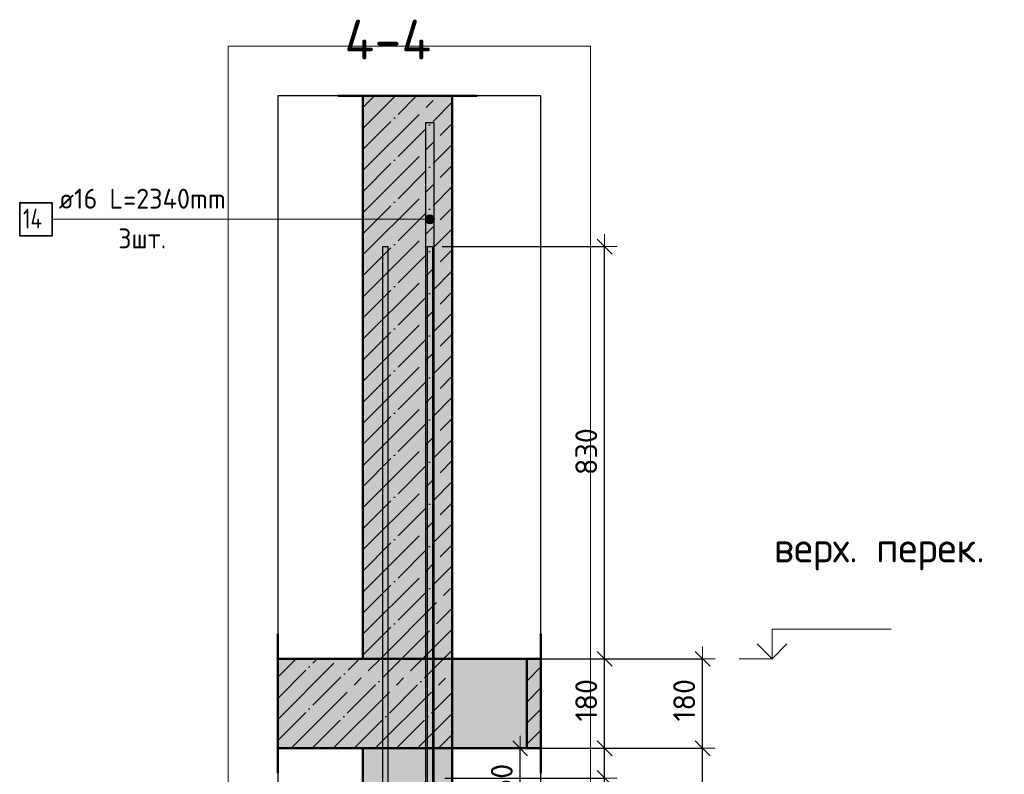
# Model space of a CAD drawing. Header units: millimetres. Extents: x -30645 to 44626, y 46540 to 77351.
# Tile 63 of 84: x 28961 to 30944, y 66803 to 68323. Entities that reach past the tile are written whole.
import ezdxf

# ---------------------------------------------------------------- set-up
doc = ezdxf.new("R2010")
doc.units = ezdxf.units.MM
doc.header["$PDMODE"] = 65
doc.linetypes.add('______11', pattern=[100, 80, -10, 0, -10])
doc.linetypes.add('______5', pattern=[220, 160, -20, 20, -20])
for name, color, linetype, lineweight in [('Standard', 7, 'Continuous', 25), ('Арм.стержн. вертикальными 1', 22, 'Continuous', 35), ('Арм.стержн.горизонт. 1', 180, 'Continuous', 35), ('Высотная отметки_ общее', 7, 'Continuous', 13), ('Размерная линия_ общее', 7, 'Continuous', 13)]:
    doc.layers.add(name, color=color, linetype=linetype, lineweight=lineweight)
doc.layers.add('Арм.стержн. вертикальными 2', color=7, linetype='Continuous', lineweight=35, true_color=0x006e00)
doc.styles.add('ISOCPEUR', font='ISOCPEUR')
doc.dimstyles.new('DIMSTYLE_12', dxfattribs={"dimtxt": 44, "dimasz": 50, "dimexe": 0, "dimexo": 0, "dimgap": 22, "dimtad": 0, "dimdec": 0, "dimrnd": 5, "dimzin": 12, "dimdsep": 46, "dimtxsty": 'ISOCPEUR', "dimblk1": 'ALL_ML_STRICH', "dimblk2": 'ALL_ML_STRICH', "dimsah": 1, "dimcen": 0, "dimclrd": 7, "dimclre": 256, "dimclrt": 7, "dimadec": 0, "dimazin": 0, "dimtfac": 1, "dimtdec": 0, "dimtix": 1, "dimtmove": 2, "dimatfit": 3, "dimfxl": 0, "dimtvp": 1.2, "dimtzin": 0, "dimlwd": 0, "dimlwe": -3, "dimarcsym": 0})
doc.dimstyles.new('DIMSTYLE_3', dxfattribs={"dimtxt": 44, "dimasz": 50, "dimexe": 0, "dimexo": 0, "dimgap": 22, "dimtad": 2, "dimdec": 0, "dimrnd": 5, "dimzin": 12, "dimdsep": 46, "dimtxsty": 'ISOCPEUR', "dimblk1": 'ALL_ML_STRICH', "dimblk2": 'ALL_ML_STRICH', "dimsah": 1, "dimcen": 0, "dimclrd": 7, "dimclre": 256, "dimclrt": 7, "dimadec": 0, "dimazin": 0, "dimtfac": 1, "dimtdec": 0, "dimtix": 1, "dimtmove": 2, "dimatfit": 3, "dimfxl": 0, "dimtzin": 0, "dimlwd": 0, "dimlwe": -3, "dimarcsym": 0})

# ---------------------------------------------------------------- blocks, each defined once
blk = doc.blocks.new('COMPLEX_ELEVATIONDIM_3')
at = {"layer": 'Высотная отметки_ общее', "color": 7, "linetype": 'Continuous', "lineweight": 13, "transparency": 33554687}
for p, q in [((30476.2, 67035.8), (30476.2, 67095.8)), ((30476.2, 67095.8), (30716.2, 67095.8)), ((30476.2, 67035.8), (30446.2, 67065.8)), ((30476.2, 67035.8), (30506.2, 67065.8)), ((30476.2, 67035.8), (30476.2, 67035.8)), ((30476.2, 67035.8), (30476.2, 67035.8)), ((30476.2, 67035.8), (30476.2, 67035.8)), ((30476.2, 67035.8), (30476.2, 67035.8))]:
    blk.add_line(p, q, dxfattribs=at)
blk.add_lwpolyline([(30476.2, 67035.8), (30470.5, 67035.8), (30470.5, 67035.8), (30410, 67035.8)], dxfattribs=at)
at = {"layer": 'Высотная отметки_ общее', "color": 7, "linetype": 'Continuous', "lineweight": 13, "transparency": 33554687, "insert": (30479.5, 67213.7), "char_height": 60, "width": 478.865, "attachment_point": 7, "style": 'ISOCPEUR'}
blk.add_mtext('\\W0.97;верх. перек.', dxfattribs=at)
blk = doc.blocks.new('ALL_ML_STRICH')
at = {"color": 0, "linetype": 'ByBlock', "lineweight": -2}
for p, q in [((0, -0.5), (0, 0.5)), ((-1, 0), (0.5, 0)), ((-0.3, -0.3), (0.3, 0.3))]:
    blk.add_line(p, q, dxfattribs=at)
blk = doc.blocks.new('*D93')
at = {"layer": 'DEFPOINTS', "color": 7, "linetype": 'Continuous', "lineweight": 13, "transparency": 33554687}
for p in [(29928.2, 66855.8), (29956.9, 63735.8), (30336.2, 63735.8)]:
    blk.add_point(p, dxfattribs=at)
at = {"layer": 'Размерная линия_ общее', "color": 253, "linetype": 'Continuous', "lineweight": -2, "true_color": 0xa0a0a0, "transparency": 33554687}
for p, q in [((29948.2, 66855.8), (30336.2, 66855.8)), ((29976.9, 63735.8), (30336.2, 63735.8))]:
    blk.add_line(p, q, dxfattribs=at)
at = {"layer": 'Размерная линия_ общее', "color": 7, "linetype": 'Continuous', "lineweight": -2, "transparency": 33554687}
blk.add_line((30336.2, 63735.8), (30336.2, 66855.8), dxfattribs=at)
at = {"layer": 'Размерная линия_ общее', "color": 7, "linetype": 'Continuous', "lineweight": 13, "transparency": 33554687, "xscale": 50, "yscale": 50, "zscale": 50}
for p, rotation in [((30336.2, 66855.8), 90), ((30336.2, 63735.8), 270)]:
    blk.add_blockref('ALL_ML_STRICH', p, dxfattribs=dict(at, rotation=rotation))
at = {"layer": 'Размерная линия_ общее', "color": 7, "linetype": 'Continuous', "lineweight": 13, "transparency": 33554687, "insert": (30299.2, 65302.4), "char_height": 44, "width": 176, "attachment_point": 5, "rotation": 90, "style": 'ISOCPEUR'}
blk.add_mtext('\\A1;{3120}', dxfattribs=at)
blk = doc.blocks.new('*D94')
at = {"layer": 'DEFPOINTS', "color": 7, "linetype": 'Continuous', "lineweight": 13, "transparency": 33554687}
for p in [(29932.3, 67035.8), (29928.2, 66855.8), (30336.2, 66855.8)]:
    blk.add_point(p, dxfattribs=at)
at = {"layer": 'Размерная линия_ общее', "color": 253, "linetype": 'Continuous', "lineweight": -2, "true_color": 0xa0a0a0, "transparency": 33554687}
for p, q in [((29952.3, 67035.8), (30336.2, 67035.8)), ((29948.2, 66855.8), (30336.2, 66855.8))]:
    blk.add_line(p, q, dxfattribs=at)
at = {"layer": 'Размерная линия_ общее', "color": 7, "linetype": 'Continuous', "lineweight": -2, "transparency": 33554687}
blk.add_line((30336.2, 66855.8), (30336.2, 67035.8), dxfattribs=at)
at = {"layer": 'Размерная линия_ общее', "color": 7, "linetype": 'Continuous', "lineweight": 13, "transparency": 33554687, "xscale": 50, "yscale": 50, "zscale": 50}
for p, rotation in [((30336.2, 67035.8), 90), ((30336.2, 66855.8), 270)]:
    blk.add_blockref('ALL_ML_STRICH', p, dxfattribs=dict(at, rotation=rotation))
at = {"layer": 'Размерная линия_ общее', "color": 7, "linetype": 'Continuous', "lineweight": 13, "transparency": 33554687, "insert": (30299.2, 66952.4), "char_height": 44, "width": 132, "attachment_point": 5, "rotation": 90, "style": 'ISOCPEUR'}
blk.add_mtext('\\A1;{180}', dxfattribs=at)
blk = doc.blocks.new('*D96')
at = {"layer": 'DEFPOINTS', "color": 7, "linetype": 'Continuous', "lineweight": 13, "transparency": 33554687}
for p in [(29797, 66795.8), (29797, 63795.8), (30138.9, 63795.8)]:
    blk.add_point(p, dxfattribs=at)
at = {"layer": 'Размерная линия_ общее', "color": 253, "linetype": 'Continuous', "lineweight": -2, "true_color": 0xa0a0a0, "transparency": 33554687}
for p, q in [((29817, 66795.8), (30138.9, 66795.8)), ((29817, 63795.8), (30138.9, 63795.8))]:
    blk.add_line(p, q, dxfattribs=at)
at = {"layer": 'Размерная линия_ общее', "color": 7, "linetype": 'Continuous', "lineweight": -2, "transparency": 33554687}
blk.add_line((30138.9, 63795.8), (30138.9, 66795.8), dxfattribs=at)
at = {"layer": 'Размерная линия_ общее', "color": 7, "linetype": 'Continuous', "lineweight": 13, "transparency": 33554687, "xscale": 50, "yscale": 50, "zscale": 50}
for p, rotation in [((30138.9, 66795.8), 90), ((30138.9, 63795.8), 270)]:
    blk.add_blockref('ALL_ML_STRICH', p, dxfattribs=dict(at, rotation=rotation))
at = {"layer": 'Размерная линия_ общее', "color": 7, "linetype": 'Continuous', "lineweight": 13, "transparency": 33554687, "insert": (30079.9, 65147.8), "char_height": 44, "width": 2.2, "attachment_point": 1, "rotation": 90, "line_spacing_factor": 0.60241, "style": 'ISOCPEUR'}
blk.add_mtext('\\W0.91;15х200=3000', dxfattribs=at)
blk = doc.blocks.new('*D97')
at = {"layer": 'DEFPOINTS', "color": 7, "linetype": 'Continuous', "lineweight": 13, "transparency": 33554687}
for p in [(29832, 66855.8), (29797, 66795.8), (30138.9, 66795.8)]:
    blk.add_point(p, dxfattribs=at)
at = {"layer": 'Размерная линия_ общее', "color": 253, "linetype": 'Continuous', "lineweight": -2, "true_color": 0xa0a0a0, "transparency": 33554687}
for p, q in [((29852, 66855.8), (30138.9, 66855.8)), ((29817, 66795.8), (30138.9, 66795.8))]:
    blk.add_line(p, q, dxfattribs=at)
at = {"layer": 'Размерная линия_ общее', "color": 7, "linetype": 'Continuous', "lineweight": -2, "transparency": 33554687}
blk.add_line((30138.9, 66795.8), (30138.9, 66855.8), dxfattribs=at)
at = {"layer": 'Размерная линия_ общее', "color": 7, "linetype": 'Continuous', "lineweight": 13, "transparency": 33554687, "xscale": 50, "yscale": 50, "zscale": 50}
for p, rotation in [((30138.9, 66855.8), 90), ((30138.9, 66795.8), 270)]:
    blk.add_blockref('ALL_ML_STRICH', p, dxfattribs=dict(at, rotation=rotation))
at = {"layer": 'Размерная линия_ общее', "color": 7, "linetype": 'Continuous', "lineweight": 13, "transparency": 33554687, "insert": (30227.4, 66731.1), "char_height": 44, "width": 88, "attachment_point": 5, "rotation": 90, "style": 'ISOCPEUR'}
blk.add_mtext('\\A1;{60}', dxfattribs=at)
blk = doc.blocks.new('*D98')
at = {"layer": 'DEFPOINTS', "color": 7, "linetype": 'Continuous', "lineweight": 13, "transparency": 33554687}
for p in [(29832, 67035.8), (29832, 66855.8), (30138.9, 66855.8)]:
    blk.add_point(p, dxfattribs=at)
at = {"layer": 'Размерная линия_ общее', "color": 253, "linetype": 'Continuous', "lineweight": -2, "true_color": 0xa0a0a0, "transparency": 33554687}
for p, q in [((29852, 67035.8), (30138.9, 67035.8)), ((29852, 66855.8), (30138.9, 66855.8))]:
    blk.add_line(p, q, dxfattribs=at)
at = {"layer": 'Размерная линия_ общее', "color": 7, "linetype": 'Continuous', "lineweight": -2, "transparency": 33554687}
blk.add_line((30138.9, 66855.8), (30138.9, 67035.8), dxfattribs=at)
at = {"layer": 'Размерная линия_ общее', "color": 7, "linetype": 'Continuous', "lineweight": 13, "transparency": 33554687, "xscale": 50, "yscale": 50, "zscale": 50}
for p, rotation in [((30138.9, 67035.8), 90), ((30138.9, 66855.8), 270)]:
    blk.add_blockref('ALL_ML_STRICH', p, dxfattribs=dict(at, rotation=rotation))
at = {"layer": 'Размерная линия_ общее', "color": 7, "linetype": 'Continuous', "lineweight": 13, "transparency": 33554687, "insert": (30101.9, 66952.4), "char_height": 44, "width": 132, "attachment_point": 5, "rotation": 90, "style": 'ISOCPEUR'}
blk.add_mtext('\\A1;{180}', dxfattribs=at)
blk = doc.blocks.new('*D99')
at = {"layer": 'DEFPOINTS', "color": 7, "linetype": 'Continuous', "lineweight": 13, "transparency": 33554687}
for p in [(29792, 67865.8), (29832, 67035.8), (30138.9, 67035.8)]:
    blk.add_point(p, dxfattribs=at)
at = {"layer": 'Размерная линия_ общее', "color": 253, "linetype": 'Continuous', "lineweight": -2, "true_color": 0xa0a0a0, "transparency": 33554687}
for p, q in [((29812, 67865.8), (30138.9, 67865.8)), ((29852, 67035.8), (30138.9, 67035.8))]:
    blk.add_line(p, q, dxfattribs=at)
at = {"layer": 'Размерная линия_ общее', "color": 7, "linetype": 'Continuous', "lineweight": -2, "transparency": 33554687}
blk.add_line((30138.9, 67035.8), (30138.9, 67865.8), dxfattribs=at)
at = {"layer": 'Размерная линия_ общее', "color": 7, "linetype": 'Continuous', "lineweight": 13, "transparency": 33554687, "xscale": 50, "yscale": 50, "zscale": 50}
for p, rotation in [((30138.9, 67865.8), 90), ((30138.9, 67035.8), 270)]:
    blk.add_blockref('ALL_ML_STRICH', p, dxfattribs=dict(at, rotation=rotation))
at = {"layer": 'Размерная линия_ общее', "color": 7, "linetype": 'Continuous', "lineweight": 13, "transparency": 33554687, "insert": (30101.9, 67453), "char_height": 44, "width": 132, "attachment_point": 5, "rotation": 90, "style": 'ISOCPEUR'}
blk.add_mtext('\\A1;{830}', dxfattribs=at)
blk = doc.blocks.new('*D101')
at = {"layer": 'DEFPOINTS', "color": 7, "linetype": 'Continuous', "lineweight": 13, "transparency": 33554687}
for p in [(29832, 66855.8), (29798, 66695.8), (29968.9, 66695.8)]:
    blk.add_point(p, dxfattribs=at)
at = {"layer": 'Размерная линия_ общее', "color": 253, "linetype": 'Continuous', "lineweight": -2, "true_color": 0xa0a0a0, "transparency": 33554687}
for p, q in [((29852, 66855.8), (29968.9, 66855.8)), ((29818, 66695.8), (29968.9, 66695.8))]:
    blk.add_line(p, q, dxfattribs=at)
at = {"layer": 'Размерная линия_ общее', "color": 7, "linetype": 'Continuous', "lineweight": -2, "transparency": 33554687}
blk.add_line((29968.9, 66695.8), (29968.9, 66855.8), dxfattribs=at)
at = {"layer": 'Размерная линия_ общее', "color": 7, "linetype": 'Continuous', "lineweight": 13, "transparency": 33554687, "xscale": 50, "yscale": 50, "zscale": 50}
for p, rotation in [((29968.9, 66855.8), 90), ((29968.9, 66695.8), 270)]:
    blk.add_blockref('ALL_ML_STRICH', p, dxfattribs=dict(at, rotation=rotation))
at = {"layer": 'Размерная линия_ общее', "color": 7, "linetype": 'Continuous', "lineweight": 13, "transparency": 33554687, "insert": (29931.9, 66782.4), "char_height": 44, "width": 132, "attachment_point": 5, "rotation": 90, "style": 'ISOCPEUR'}
blk.add_mtext('\\A1;{160}', dxfattribs=at)

msp = doc.modelspace()

# ---------------------------------------------------------------- hatches: boundary and pattern name
at = {"linetype": 'Continuous', "lineweight": -3, "transparency": 33554687}
msp.add_hatch(color=9, dxfattribs=at).paths.add_polyline_path([(29832, 66855.8), (29832, 67035.8), (29480.5, 67035.8), (29480.5, 66855.8)])
at = {"linetype": 'Continuous', "lineweight": 13, "transparency": 33554687}
msp.add_hatch(color=7, dxfattribs=at).paths.add_polyline_path([(29832, 66855.8), (29982, 66855.8), (29982, 67035.8), (29832, 67035.8)])
at = {"linetype": '______5', "lineweight": -3, "transparency": 33554687}
msp.add_hatch(color=9, dxfattribs=at).paths.add_polyline_path([(29982, 67035.8), (29982, 66855.8), (30010.5, 66855.8), (30010.5, 67035.8)])
at = {"layer": 'Standard', "linetype": 'Continuous', "lineweight": -3, "true_color": 0xc7c7c7, "transparency": 33554687}
msp.add_hatch(color=9, dxfattribs=at).paths.add_polyline_path([(29652, 67035.8), (29832, 67035.8), (29832, 68169.3), (29652, 68169.3)])
at = {"layer": 'Standard', "linetype": 'Continuous', "lineweight": 13, "transparency": 33554687}
msp.add_hatch(color=7, dxfattribs=at).paths.add_polyline_path([(29832, 66855.8), (29652, 66855.8), (29652, 63735.8), (29832, 63735.8)])
at = {"layer": 'Арм.стержн. вертикальными 2', "linetype": 'Continuous', "lineweight": 13, "transparency": 33554687}
for points in [[(29779.2, 67916.4), (29779.2, 67925.4), (29778, 67920.9)], [(29779.2, 67916.4), (29779.2, 67925.4), (29778, 67920.9)], [(29779.2, 67916.4), (29779.2, 67925.4), (29778, 67920.9)], [(29779.2, 67925.4), (29782.5, 67913.1), (29782.5, 67928.6)], [(29779.2, 67925.4), (29782.5, 67913.1), (29782.5, 67928.6)], [(29779.2, 67925.4), (29782.5, 67913.1), (29782.5, 67928.6)], [(29779.2, 67925.4), (29779.2, 67916.4), (29782.5, 67913.1)], [(29779.2, 67925.4), (29779.2, 67916.4), (29782.5, 67913.1)], [(29779.2, 67925.4), (29779.2, 67916.4), (29782.5, 67913.1)], [(29782.5, 67928.6), (29787, 67911.9), (29787, 67929.9)], [(29782.5, 67928.6), (29787, 67911.9), (29787, 67929.9)], [(29782.5, 67928.6), (29787, 67911.9), (29787, 67929.9)], [(29782.5, 67928.6), (29782.5, 67913.1), (29787, 67911.9)], [(29782.5, 67928.6), (29782.5, 67913.1), (29787, 67911.9)], [(29782.5, 67928.6), (29782.5, 67913.1), (29787, 67911.9)], [(29787, 67929.9), (29787, 67911.9), (29791.5, 67913.1)], [(29787, 67929.9), (29791.5, 67913.1), (29791.5, 67928.6)], [(29787, 67929.9), (29787, 67911.9), (29791.5, 67913.1)], [(29787, 67929.9), (29791.5, 67913.1), (29791.5, 67928.6)], [(29787, 67929.9), (29787, 67911.9), (29791.5, 67913.1)], [(29787, 67929.9), (29791.5, 67913.1), (29791.5, 67928.6)], [(29791.5, 67928.6), (29791.5, 67913.1), (29794.7, 67916.4)], [(29791.5, 67928.6), (29794.7, 67916.4), (29794.7, 67925.4)], [(29791.5, 67928.6), (29791.5, 67913.1), (29794.7, 67916.4)], [(29791.5, 67928.6), (29794.7, 67916.4), (29794.7, 67925.4)], [(29791.5, 67928.6), (29791.5, 67913.1), (29794.7, 67916.4)], [(29791.5, 67928.6), (29794.7, 67916.4), (29794.7, 67925.4)], [(29794.7, 67925.4), (29794.7, 67916.4), (29796, 67920.9)], [(29794.7, 67925.4), (29794.7, 67916.4), (29796, 67920.9)], [(29794.7, 67925.4), (29794.7, 67916.4), (29796, 67920.9)]]:
    msp.add_hatch(color=7, dxfattribs=at).paths.add_polyline_path(points)

# ---------------------------------------------------------------- linework, layer by layer
at = {"color": 52, "linetype": 'Continuous', "lineweight": -3, "transparency": 33554687}
for p, q in [((29480.5, 68169.3), (29480.5, 63735.8)), ((30010.5, 68169.3), (29480.5, 68169.3)), ((29480.5, 68169.3), (29480.5, 63735.8)), ((30010.5, 68169.3), (29480.5, 68169.3)), ((30010.5, 63735.8), (30010.5, 68169.3)), ((30010.5, 63735.8), (30010.5, 68169.3))]:
    msp.add_line(p, q, dxfattribs=at)
at = {"color": 7, "linetype": 'Continuous', "lineweight": 50, "transparency": 33554687}
for p, q in [((29480.5, 66805.8), (29480.5, 67085.8)), ((30010.5, 67085.8), (30010.5, 66805.8)), ((29652, 67035.8), (29480.5, 67035.8)), ((29832, 67035.8), (29652, 67035.8)), ((29982, 67035.8), (29832, 67035.8)), ((29832, 66855.8), (29832, 67035.8)), ((29982, 67035.8), (29982, 66855.8)), ((30010.5, 67035.8), (29982, 67035.8)), ((29480.5, 66855.8), (29832, 66855.8)), ((29832, 66855.8), (29982, 66855.8)), ((29982, 66855.8), (30010.5, 66855.8))]:
    msp.add_line(p, q, dxfattribs=at)
at = {"color": 253, "linetype": '______11', "lineweight": -3, "true_color": 0xababab, "transparency": 33554687}
for p, q in [((29480.5, 66956.2), (29560.1, 67035.8)), ((29480.5, 66871.4), (29644.9, 67035.8)), ((29549.8, 66855.8), (29729.8, 67035.8)), ((29634.6, 66855.8), (29814.6, 67035.8)), ((29982, 67033.5), (29984.3, 67035.8)), ((29719.5, 66855.8), (29832, 66968.3)), ((29982, 66948.6), (30010.5, 66977.1)), ((29982, 66863.8), (30010.5, 66892.2)), ((29804.3, 66855.8), (29832, 66883.5))]:
    msp.add_line(p, q, dxfattribs=at)
at = {"color": 253, "linetype": '______5', "lineweight": -3, "true_color": 0xababab, "transparency": 33554687}
for p, q in [((29480.5, 66998.6), (29517.6, 67035.8)), ((29480.5, 66913.8), (29602.5, 67035.8)), ((29507.3, 66855.8), (29687.3, 67035.8)), ((29592.2, 66855.8), (29772.2, 67035.8)), ((29677, 66855.8), (29832, 67010.7)), ((29982, 66991), (30010.5, 67019.5)), ((29982, 66906.2), (30010.5, 66934.7)), ((29761.9, 66855.8), (29832, 66925.9))]:
    msp.add_line(p, q, dxfattribs=at)
at = {"layer": 'Standard', "color": 7, "linetype": 'Continuous', "lineweight": 50, "transparency": 33554687}
for p, q in [((29602, 68169.3), (29882, 68169.3)), ((29652, 68169.3), (29652, 67035.8)), ((29832, 67035.8), (29832, 68169.3)), ((29652, 67035.8), (29832, 67035.8)), ((29652, 63735.8), (29652, 66855.8)), ((29832, 66855.8), (29832, 63735.8))]:
    msp.add_line(p, q, dxfattribs=at)
at = {"layer": 'Standard', "color": 253, "linetype": '______11', "lineweight": -3, "true_color": 0xababab, "transparency": 33554687}
for p, q in [((29652, 68061.1), (29760.2, 68169.3)), ((29652, 68146), (29675.3, 68169.3)), ((29652, 67976.3), (29832, 68156.3)), ((29652, 67891.4), (29832, 68071.4)), ((29652, 67806.6), (29832, 67986.6)), ((29652, 67721.7), (29832, 67901.7)), ((29652, 67636.8), (29832, 67816.8)), ((29652, 67552), (29832, 67732)), ((29652, 67467.1), (29832, 67647.1)), ((29652, 67382.3), (29832, 67562.3)), ((29652, 67297.4), (29832, 67477.4)), ((29652, 67212.6), (29832, 67392.6)), ((29652, 67127.7), (29832, 67307.7)), ((29652, 67042.9), (29832, 67222.9)), ((29729.8, 67035.8), (29832, 67138)), ((29814.6, 67035.8), (29832, 67053.2))]:
    msp.add_line(p, q, dxfattribs=at)
at = {"layer": 'Standard', "color": 253, "linetype": '______5', "lineweight": -3, "true_color": 0xababab, "transparency": 33554687}
for p, q in [((29652, 68018.7), (29802.6, 68169.3)), ((29652, 68103.5), (29717.7, 68169.3)), ((29652, 67933.8), (29832, 68113.8)), ((29652, 67849), (29832, 68029)), ((29652, 67764.1), (29832, 67944.1)), ((29652, 67679.3), (29832, 67859.3)), ((29652, 67594.4), (29832, 67774.4)), ((29652, 67509.6), (29832, 67689.6)), ((29652, 67424.7), (29832, 67604.7)), ((29652, 67339.9), (29832, 67519.9)), ((29652, 67255), (29832, 67435)), ((29652, 67170.2), (29832, 67350.2)), ((29652, 67085.3), (29832, 67265.3)), ((29687.3, 67035.8), (29832, 67180.5)), ((29772.2, 67035.8), (29832, 67095.6))]:
    msp.add_line(p, q, dxfattribs=at)
at = {"layer": 'Standard', "color": 7, "linetype": 'Continuous', "lineweight": 35, "transparency": 33554687}
for p, q in [((29832, 67035.8), (29652, 67035.8)), ((29652, 66855.8), (29832, 66855.8))]:
    msp.add_line(p, q, dxfattribs=at)
at = {"layer": 'Standard', "color": 7, "linetype": 'Continuous', "lineweight": 13, "transparency": 33554687}
msp.add_lwpolyline([(29380.5, 63635.8), (30110.5, 63635.8), (30110.5, 68269.3), (29380.5, 68269.3), (29380.5, 63635.8)], dxfattribs=at)
at = {"layer": 'Арм.стержн. вертикальными 1', "color": 4, "linetype": 'Continuous', "lineweight": 25, "transparency": 33554687}
for points in [[(29692, 63735.8), (29692, 67865.8), (29702, 67865.8), (29702, 63735.8), (29692, 63735.8)], [(29692, 63735.8), (29692, 67865.8), (29702, 67865.8), (29702, 63735.8), (29692, 63735.8)], [(29692, 63735.8), (29692, 67865.8), (29702, 67865.8), (29702, 63735.8), (29692, 63735.8)], [(29692, 63735.8), (29692, 67865.8), (29702, 67865.8), (29702, 63735.8), (29692, 63735.8)], [(29692, 63735.8), (29692, 67865.8), (29702, 67865.8), (29702, 63735.8), (29692, 63735.8)], [(29692, 63735.8), (29692, 67865.8), (29702, 67865.8), (29702, 63735.8), (29692, 63735.8)], [(29782, 63735.8), (29782, 67865.8), (29792, 67865.8), (29792, 63735.8), (29782, 63735.8)], [(29782, 63735.8), (29782, 67865.8), (29792, 67865.8), (29792, 63735.8), (29782, 63735.8)], [(29782, 63735.8), (29782, 67865.8), (29792, 67865.8), (29792, 63735.8), (29782, 63735.8)], [(29782, 63735.8), (29782, 67865.8), (29792, 67865.8), (29792, 63735.8), (29782, 63735.8)], [(29782, 63735.8), (29782, 67865.8), (29792, 67865.8), (29792, 63735.8), (29782, 63735.8)], [(29782, 63735.8), (29782, 67865.8), (29792, 67865.8), (29792, 63735.8), (29782, 63735.8)]]:
    msp.add_lwpolyline(points, dxfattribs=at)
at = {"layer": 'Арм.стержн. вертикальными 2', "color": 7, "linetype": 'Continuous', "lineweight": 13, "transparency": 33554687}
for p, q in [((29026.2, 67920.9), (29630.2, 67920.9)), ((29630.2, 67920.9), (29787, 67920.9)), ((29630.2, 67920.9), (29787, 67920.9)), ((29630.2, 67920.9), (29787, 67920.9)), ((29778, 67920.9), (29778, 67920.9)), ((29778, 67920.9), (29778, 67920.9)), ((29778, 67920.9), (29778, 67920.9)), ((29787, 67929.9), (29787, 67929.9)), ((29787, 67929.9), (29787, 67929.9)), ((29787, 67929.9), (29787, 67929.9)), ((29796, 67920.9), (29796, 67920.9)), ((29796, 67920.9), (29796, 67920.9)), ((29796, 67920.9), (29796, 67920.9)), ((29787, 67911.9), (29787, 67911.9)), ((29787, 67911.9), (29787, 67911.9)), ((29787, 67911.9), (29787, 67911.9))]:
    msp.add_line(p, q, dxfattribs=at)
at = {"layer": 'Арм.стержн. вертикальными 2', "color": 7, "linetype": 'Continuous', "lineweight": 25, "transparency": 33554687}
msp.add_lwpolyline([(29795, 68115.8), (29795, 65775.8), (29779, 65775.8), (29779, 68115.8), (29795, 68115.8)], dxfattribs=at)
msp.add_lwpolyline([(29795, 68115.8), (29795, 65775.8), (29779, 65775.8), (29779, 68115.8), (29795, 68115.8)], dxfattribs=at)
msp.add_lwpolyline([(29795, 68115.8), (29795, 65775.8), (29779, 65775.8), (29779, 68115.8), (29795, 68115.8)], dxfattribs=at)
at = {"layer": 'Арм.стержн. вертикальными 2', "color": 7, "linetype": 'Continuous', "lineweight": 35, "transparency": 33554687}
msp.add_lwpolyline([(28960.8, 67887.5), (29026.2, 67887.5), (29026.2, 67954.2), (28960.8, 67954.2), (28960.8, 67887.5)], dxfattribs=at)
at = {"layer": 'Арм.стержн. вертикальными 2', "color": 7, "linetype": 'Continuous', "lineweight": 13, "transparency": 33554687}
msp.add_circle((29787, 67920.9), 9, dxfattribs=at)
msp.add_circle((29787, 67920.9), 9, dxfattribs=at)
msp.add_circle((29787, 67920.9), 9, dxfattribs=at)
at = {"layer": 'Арм.стержн.горизонт. 1', "color": 52, "linetype": 'Continuous', "lineweight": 50, "transparency": 33554687}
for p, q in [((29652, 66855.8), (29652, 66855.8)), ((29832, 66855.8), (29832, 66855.8))]:
    msp.add_line(p, q, dxfattribs=at)

# ---------------------------------------------------------------- block references
at = {"layer": 'Высотная отметки_ общее', "color": 7, "linetype": 'Continuous', "lineweight": 13, "transparency": 33554687}
msp.add_blockref('COMPLEX_ELEVATIONDIM_3', (0, 0), dxfattribs=at)

# ---------------------------------------------------------------- texts
at = {"layer": 'Standard', "color": 7, "linetype": 'Continuous', "lineweight": 13, "transparency": 33554687, "insert": (29614.9, 68282.6), "char_height": 80, "width": 220.8, "attachment_point": 4, "style": 'ISOCPEUR'}
msp.add_mtext('\\A1;{\\fISOCPEUR|i0|b0;\\H80.000000;\\W1.000000;\\C7;4-4}\\P', dxfattribs=at)
at = {"layer": 'Арм.стержн. вертикальными 2', "color": 7, "linetype": 'Continuous', "lineweight": 25, "transparency": 33554687, "char_height": 40, "attachment_point": 7, "style": 'ISOCPEUR'}
for s, insert, width in [('\\W0.96;ø16 L=2340mm ', (29039.5, 67942.2), 395.02), ('\\W0.76;14', (28967.5, 67902.2), 67.275), ('\\W0.94;3шт. ', (29159.5, 67862.2), 154.838)]:
    msp.add_mtext(s, dxfattribs=dict(at, insert=insert, width=width))

# ---------------------------------------------------------------- dimensions: what is measured, and where the dimension line sits
at = {"layer": 'Размерная линия_ общее', "color": 7, "linetype": 'Continuous', "lineweight": 13, "transparency": 33554687}
for base, p1, p2, dimstyle, picture, middle in [((30138.9, 67865.8), (29852, 67035.8), (29812, 67865.8), 'DIMSTYLE_3', '*D99', (30101.9, 67453)), ((30138.9, 67035.8), (29852, 66855.8), (29852, 67035.8), 'DIMSTYLE_3', '*D98', (30101.9, 66952.4)), ((30336.2, 67035.8), (29948.2, 66855.8), (29952.3, 67035.8), 'DIMSTYLE_3', '*D94', (30299.2, 66952.4)), ((30138.9, 66855.8), (29817, 66795.8), (29852, 66855.8), 'DIMSTYLE_12', '*D97', (30227.4, 66731.1)), ((29968.9, 66855.8), (29818, 66695.8), (29852, 66855.8), 'DIMSTYLE_3', '*D101', (29931.9, 66782.4)), ((30336.2, 66855.8), (29976.9, 63735.8), (29948.2, 66855.8), 'DIMSTYLE_3', '*D93', (30299.2, 65302.4))]:
    dim = msp.add_linear_dim(base=base, p1=p1, p2=p2, angle=90, dimstyle=dimstyle, override={"dimpost": '<>', "dimclrd": 7, "dimclre": 253, "dimclrt": 7, "dimlwd": 0, "dimlwe": 65533}, dxfattribs=at)
    dim.commit()
    dim.dimension.update_dxf_attribs({"geometry": picture, "text_midpoint": middle, "dimtype": 160})
dim = msp.add_linear_dim(base=(30138.9, 66795.8), p1=(29817, 63795.8), p2=(29817, 66795.8), angle=90, text='\\W0.91;15х200=3000', dimstyle='DIMSTYLE_3', override={"dimpost": '<>', "dimclrd": 7, "dimclre": 253, "dimclrt": 7, "dimlwd": 0, "dimlwe": 65533}, dxfattribs=at)
dim.commit()
dim.dimension.update_dxf_attribs({"geometry": '*D96', "text_midpoint": (30116.9, 65295.8), "dimtype": 160})

doc.saveas('drawing.dxf')
